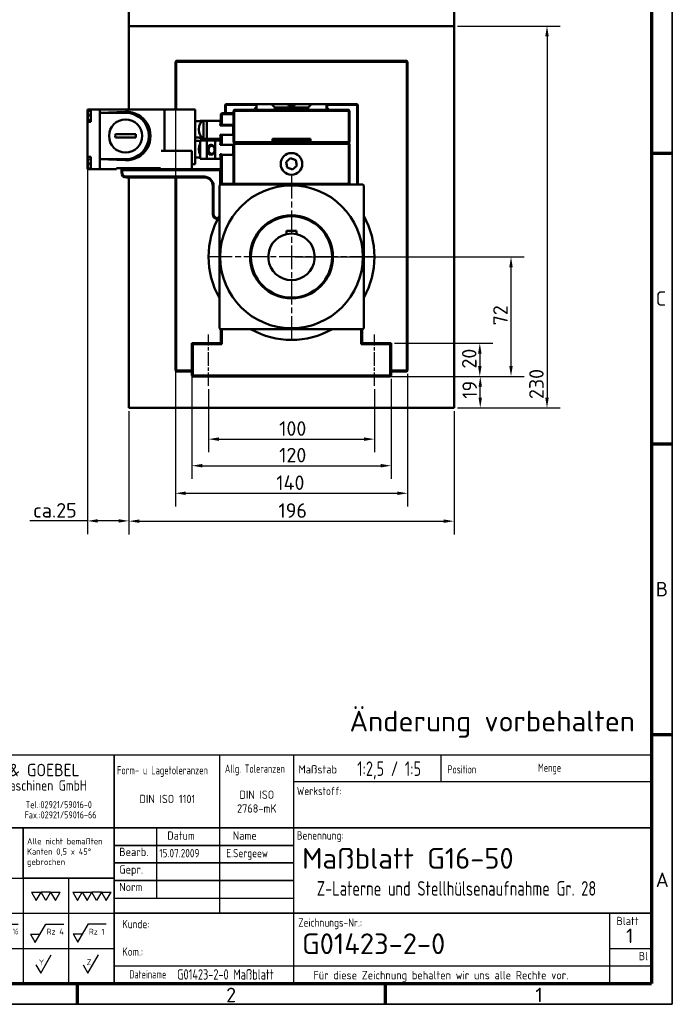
# Model space of a CAD drawing. Header units: millimetres. Extents: x 12 to 1472, y 12 to 1039.
# Tile 10 of 11: x 1079 to 1472, y 12 to 605. Entities that reach past the tile are written whole.
import ezdxf
from ezdxf.enums import TextEntityAlignment as Align

# ---------------------------------------------------------------- set-up
doc = ezdxf.new("R2010")
doc.units = ezdxf.units.MM
doc.header["$LTSCALE"] = 2.5
doc.linetypes.add('CHAIN', pattern=[0.3543, 0.2362, -0.0295, 0.0591, -0.0295])
doc.layers.get('0').update_dxf_attribs({"lineweight": 25})
for name, color, linetype, lineweight in [('AM_BOR', 7, 'Continuous', 50), ('Bemaßung (ISO)', 7, 'Continuous', 25), ('Mittellinie (ISO)', 7, 'Continuous', 25), ('Mittelpunktmarkierung (ISO)', 7, 'Continuous', 25), ('Rahmen (ISO)', 7, 'Continuous', 70), ('Sichtbar (ISO)', 7, 'Continuous', 50), ('Symbol (ISO)', 7, 'Continuous', 25), ('Titel (ISO)', 7, 'Continuous', 50)]:
    doc.layers.add(name, color=color, linetype=linetype, lineweight=lineweight)
doc.styles.add('ACDINTS_30', font='isocp.shx')
doc.styles.add('ACDINTS_31', font='isocp.shx')
doc.styles.add('ACDINTS_32', font='isocp.shx')
doc.styles.add('ACDINTS_33', font='isocp.shx')
doc.styles.add('ACDINTS_34', font='isocp.shx')
doc.styles.add('ACDINTS_35', font='isocp.shx')
doc.styles.add('ACDINTS_40', font='isocp.shx')
doc.styles.add('ACDINTS_41', font='isocp.shx')
doc.styles.add('Notiztext (DIN)', font='isocpeur.ttf')
doc.styles.get("Standard").update_dxf_attribs({"font": 'ISOCP.shx'})
doc.styles.add('TextStyle32', font='isocp.shx')
doc.styles.add('TextStyle51', font='isocp.shx', dxfattribs={"width": 0.8})
doc.styles.add('TextStyle52', font='isocp.shx', dxfattribs={"width": 0.8})
doc.styles.add('TextStyle53', font='isocp.shx')
doc.styles.add('TextStyle54', font='isocp.shx')
doc.styles.add('TextStyle55', font='isocp.shx', dxfattribs={"width": 0.8})
doc.styles.add('TextStyle56', font='isocp.shx', dxfattribs={"width": 0.8})
doc.styles.add('TextStyle59', font='isocp.shx', dxfattribs={"width": 0.8})
doc.styles.add('TextStyle60', font='isocp.shx', dxfattribs={"width": 0.8})
doc.styles.add('TextStyle61', font='isocp.shx', dxfattribs={"width": 0.8})
doc.styles.add('TextStyle62', font='isocp.shx')
doc.styles.add('TextStyle63', font='isocp.shx')
doc.styles.add('TextStyle64', font='isocp.shx', dxfattribs={"width": 0.8})
doc.styles.add('TextStyle65', font='isocp.shx', dxfattribs={"width": 0.8})
doc.dimstyles.new('Standard (DIN)', dxfattribs={"dimscale": 2.5, "dimtxt": 3.5, "dimasz": 2.5, "dimexe": 3.175, "dimexo": 0.8, "dimgap": 0.8, "dimtad": 1, "dimdec": 3, "dimrnd": 1e-08, "dimtxsty": 'Notiztext (DIN)', "dimcen": 0.09, "dimdle": 10, "dimclrd": 256, "dimclre": 256, "dimclrt": 256, "dimazin": 2, "dimtfac": 0.571429, "dimtdec": 3, "dimtmove": 0, "dimatfit": 3, "dimfxl": 1, "dimtolj": 1, "dimlwd": -1, "dimlwe": -1, "dimarcsym": 0})

# ---------------------------------------------------------------- blocks, each defined once
blk = doc.blocks.new('Ränder Hagen+Goebel Rahmen')
at = {"layer": 'Rahmen (ISO)', "linetype": 'Continuous', "lineweight": 35}
for p in [(589, 415), (5, 5)]:
    blk.add_line(p, (589, 5), dxfattribs=at)
at = {"layer": 'Rahmen (ISO)'}
for p, q in [((584, 410), (584, 10)), ((584, 210), (589, 210)), ((584, 140), (589, 140)), ((584, 70), (589, 70)), ((10, 10), (584, 10)), ((445.5, 10), (445.5, 5)), ((519.75, 10), (519.75, 5))]:
    blk.add_line(p, q, dxfattribs=at)
at = {"layer": 'Symbol (ISO)', "char_height": 3.5, "style": 'Notiztext (DIN)'}
for s, insert, attachment_point in [('C', (585, 175), 4), ('B', (585, 105), 4), ('A', (585, 35), 4), ('2', (482.625, 9), 2), ('1', (556.875, 9), 2)]:
    blk.add_mtext(s, dxfattribs=dict(at, insert=insert, attachment_point=attachment_point))
blk = doc.blocks.new('Schriftfelder Hagen+Goebel')
at = {"color": 7}
for p, q in [((294.29, 154.82), (111.41, 154.82)), ((111.41, 154.82), (111.41, 99.83)), ((294.29, 99.83), (294.29, 154.82)), ((111.41, 99.83), (294.29, 99.83))]:
    blk.add_line(p, q, dxfattribs=at)
at = {"color": 7, "linetype": 'Continuous', "lineweight": 25}
for p, q in [((116.2, 151.88), (116.2, 147.01)), ((116.39, 151.98), (116.39, 147.01)), ((117.99, 152.46), (117.99, 139.96)), ((118.25, 152.46), (118.25, 139.96)), ((114.07, 150.62), (114.07, 147.01)), ((114.34, 150.85), (114.34, 147.01)), ((114.6, 151.05), (114.6, 147.01)), ((114.87, 151.24), (114.87, 147.01)), ((115.13, 151.4), (115.13, 147.01)), ((115.4, 151.54), (115.4, 147.01)), ((115.67, 151.67), (115.67, 147.01)), ((115.93, 151.78), (115.93, 147.01)), ((119.85, 150.25), (119.85, 142.17)), ((120.12, 150.12), (120.12, 142.3)), ((120.38, 149.97), (120.38, 142.45)), ((120.65, 149.8), (120.65, 142.62)), ((120.92, 149.6), (120.92, 147.01)), ((121.23, 149.31), (122.36, 150.44)), ((121.45, 149.54), (121.45, 147.01)), ((121.71, 149.8), (121.71, 147.01)), ((121.98, 150.07), (121.98, 147.01)), ((122.25, 150.33), (122.25, 147.01)), ((122.51, 150.25), (122.51, 147.01)), ((122.78, 149.97), (122.78, 147.01)), ((123.04, 149.62), (123.04, 147.01)), ((121.18, 149.36), (121.18, 147.01)), ((123.31, 149.2), (123.31, 147.01)), ((123.58, 148.68), (123.58, 147.01)), ((123.84, 147.97), (123.84, 147.01)), ((114.07, 147.01), (116.39, 147.01)), ((114.07, 145.41), (114.07, 141.8)), ((114.07, 145.41), (116.39, 145.41)), ((114.34, 145.41), (114.34, 141.57)), ((114.6, 145.41), (114.6, 141.37)), ((114.87, 145.41), (114.87, 141.18)), ((115.13, 145.41), (115.13, 141.02)), ((115.4, 145.41), (115.4, 140.88)), ((115.67, 145.41), (115.67, 140.75)), ((115.93, 145.41), (115.93, 140.64)), ((116.2, 145.41), (116.2, 140.54)), ((116.39, 145.41), (116.39, 140.44)), ((120.78, 147.01), (124.06, 147.01)), ((120.78, 147.01), (120.78, 145.41)), ((120.78, 145.41), (122.44, 145.41)), ((120.92, 145.41), (120.92, 142.82)), ((121.18, 145.41), (121.18, 143.06)), ((121.45, 145.41), (121.45, 143.34)), ((121.71, 145.41), (121.71, 143.68)), ((121.98, 145.41), (121.98, 144.11)), ((122.25, 145.41), (122.25, 144.7)), ((111.41, 125.21), (142.75, 125.21)), ((120.75, 125.21), (120.75, 99.83)), ((131.75, 125.21), (131.75, 99.83)), ((142.75, 125.21), (142.75, 99.83)), ((153.75, 125.21), (153.75, 99.83)), ((111.41, 116.75), (164.75, 116.75)), ((111.41, 108.29), (164.75, 108.29))]:
    blk.add_line(p, q, dxfattribs=at)
at = {"color": 7, "linetype": 'Continuous', "lineweight": 35}
blk.add_line((142.75, 125.21), (164.75, 125.21), dxfattribs=at)
for p, q in [((125.1, 121.84), (127.41, 121.84)), ((125.1, 121.84), (126.25, 119.84)), ((126.25, 119.84), (127.41, 121.84)), ((134.94, 121.85), (137.25, 121.85)), ((134.94, 121.85), (136.1, 119.85)), ((136.1, 119.85), (137.25, 121.85)), ((137.25, 121.85), (138.41, 119.85)), ((137.25, 121.85), (139.56, 121.85)), ((138.41, 119.85), (139.56, 121.85)), ((144.79, 121.84), (147.1, 121.84)), ((144.79, 121.84), (145.94, 119.84)), ((145.94, 119.84), (147.1, 121.84)), ((148.25, 119.84), (147.1, 121.84)), ((149.41, 121.84), (147.1, 121.84)), ((149.41, 121.84), (148.25, 119.84)), ((149.41, 121.84), (150.56, 119.84)), ((149.41, 121.84), (151.72, 121.84)), ((150.56, 119.84), (151.72, 121.84)), ((154.73, 121.84), (155.88, 119.84)), ((154.73, 121.84), (157.04, 121.84)), ((155.88, 119.84), (157.04, 121.84)), ((157.04, 121.84), (159.35, 121.84)), ((157.04, 121.84), (158.19, 119.84)), ((158.19, 119.84), (159.35, 121.84)), ((161.66, 121.84), (159.35, 121.84)), ((160.5, 119.84), (159.35, 121.84)), ((161.66, 121.84), (160.5, 119.84)), ((161.66, 121.84), (163.97, 121.84)), ((161.66, 121.84), (162.81, 119.84)), ((162.81, 119.84), (163.97, 121.84)), ((113.6, 109.77), (116.15, 114.17)), ((116.15, 114.17), (120.35, 114.17)), ((123.01, 109.74), (125.55, 114.14)), ((125.55, 114.14), (130.76, 114.14)), ((134.08, 109.74), (136.62, 114.14)), ((136.62, 114.14), (141.57, 114.14)), ((145.69, 109.7), (148.23, 114.1)), ((148.23, 114.1), (152.55, 114.1)), ((155.96, 109.79), (158.5, 114.19)), ((158.5, 114.19), (162.82, 114.19)), ((112.45, 111.77), (113.6, 109.77)), ((121.85, 111.74), (123.01, 109.74)), ((121.85, 111.74), (124.16, 111.74)), ((132.92, 111.74), (134.08, 109.74)), ((132.92, 111.74), (135.23, 111.74)), ((144.53, 111.7), (146.84, 111.7)), ((144.53, 111.7), (145.69, 109.7)), ((154.81, 111.79), (157.12, 111.79)), ((154.81, 111.79), (155.96, 109.79)), ((115.4, 102.33), (117.94, 106.73)), ((124.85, 102.33), (127.39, 106.73)), ((135.92, 102.33), (138.46, 106.73)), ((147.01, 102.33), (149.55, 106.73)), ((158.39, 102.33), (160.93, 106.73)), ((114.25, 104.33), (115.4, 102.33)), ((123.7, 104.33), (124.85, 102.33)), ((134.76, 104.33), (135.92, 102.33)), ((145.85, 104.33), (147.01, 102.33)), ((157.23, 104.33), (158.39, 102.33))]:
    blk.add_line(p, q)
at = {"color": 7, "lineweight": 35}
blk.add_line((164.75, 120.98), (164.75, 99.83), dxfattribs=at)
at = {"color": 7, "linetype": 'Continuous', "lineweight": 25}
for radius in [6.25, 5.99]:
    blk.add_circle((118.12, 146.21), radius, dxfattribs=at)
blk.add_circle((115.4, 103.66), 0.667)
for start, end in [(45, 66.8002), (293.1998, 349.5243)]:
    blk.add_arc((118.12, 146.21), 4.39, start, end, dxfattribs=at)
for centre, start, end in [((114.92, 120.36), 21.9122, 185.4858), ((117.09, 121.23), 201.9122, 5.4858)]:
    blk.add_arc(centre, 1.17, start, end)
at = {"layer": 'AM_BOR', "color": 7, "linetype": 'Continuous', "lineweight": 35}
for p, q in [((164.75, 154.82), (164.75, 120.98)), ((111.41, 137.35), (294.29, 137.35)), ((142.75, 125.21), (142.75, 137.35))]:
    blk.add_line(p, q, dxfattribs=at)
at = {"layer": 'AM_BOR', "color": 7, "linetype": 'Continuous', "lineweight": 25}
for p, q in [((190.15, 154.82), (190.15, 116.75)), ((207.93, 154.82), (207.93, 99.83)), ((243.49, 154.82), (243.49, 148.49)), ((207.93, 148.49), (294.29, 148.49)), ((174.91, 137.35), (174.91, 120.43)), ((164.75, 120.43), (207.93, 120.43)), ((284.13, 116.75), (284.13, 99.83)), ((284.13, 108.29), (294.29, 108.29)), ((164.75, 104.06), (294.29, 104.06))]:
    blk.add_line(p, q, dxfattribs=at)
at = {"layer": 'AM_BOR', "color": 7, "lineweight": 35}
blk.add_line((164.75, 116.75), (294.29, 116.75), dxfattribs=at)
at = {"layer": 'Titel (ISO)', "color": 7, "linetype": 'Continuous', "lineweight": 35}
for p, q in [((164.75, 133.12), (207.93, 133.12)), ((164.75, 128.89), (207.93, 128.89)), ((207.93, 124.66), (164.75, 124.66))]:
    blk.add_line(p, q, dxfattribs=at)
at = {"color": 7}
blk.add_text('HAGEN & GOEBEL', height=3, dxfattribs=at).set_placement((126.55, 149.76))
at = {"color": 7, "width": 0.9}
for s, height, p in [('Werkzeugmaschinen GmbH', 2.5, (125.45, 146.3)), ('Sälzerweg 3', 1.7, (124.88, 142.11)), ('Tel.:02921/59016-0', 1.7, (143.38, 142.07)), ('D-59494 Soest', 1.7, (124.99, 139.35)), ('Fax.:02921/59016-66', 1.7, (143.13, 139.6))]:
    blk.add_text(s, height=height, dxfattribs=at).set_placement(p)
at = {"color": 7, "style": 'ACDINTS_30', "width": 0.8}
blk.add_text('Oberflächenbeschaffenheit', height=2, dxfattribs=at).set_placement((113.16, 132.88))
at = {"color": 7, "style": 'ACDINTS_30'}
for s, p in [('Gepr.', (165.95, 126.31)), ('Norm', (165.95, 122.08))]:
    blk.add_text(s, height=2, dxfattribs=at).set_placement(p)
at = {"color": 7, "char_height": 2, "attachment_point": 1, "line_spacing_factor": 0.332}
for s, insert in [('\\fISOCP|b0|i0;\\W0.90;\\H2.0000;Werkstoff:', (208.77, 147.21)), ('\\fISOCP|b0|i0;\\W0.90;\\H2.0000;Benennung:', (208.76, 136.5)), ('\\fISOCP|b0|i0;\\W0.90;\\H2.0000;Zeichnungs-Nr.:', (209.11, 115.53))]:
    blk.add_mtext(s, dxfattribs=dict(at, insert=insert))
at = {"char_height": 1.4}
for s, insert, attachment_point, style in [('roh', (117.1, 114.56), 7, 'ACDINTS_40'), ('Rz 63', (125.53, 111.62), 7, 'ACDINTS_40'), ('Rz 16', (136.89, 111.67), 7, 'ACDINTS_40'), ('Rz 4', (148.45, 111.63), 7, 'ACDINTS_40'), ('Rz 1', (158.63, 111.62), 7, 'ACDINTS_40'), ('W', (125.69, 104.24), 9, 'ACDINTS_41'), ('X', (136.76, 104.25), 9, 'ACDINTS_41'), ('Y', (147.85, 104.24), 9, 'ACDINTS_41'), ('Z', (159.23, 104.26), 9, 'ACDINTS_41')]:
    blk.add_mtext(s, dxfattribs=dict(at, insert=insert, attachment_point=attachment_point, style=style))
at = {"color": 7, "insert": (166.66, 115.16), "char_height": 2, "width": 31.2179, "attachment_point": 1, "line_spacing_factor": 0.996}
blk.add_mtext('\\fISOCP|b0|i0;\\W0.90;\\H2.0000;Kunde:\\P\\PKom.:', dxfattribs=at)
at = {"layer": 'AM_BOR', "color": 7, "style": 'ACDINTS_30'}
for s, width, p in [('Form- u Lagetoleranzen', 0.75, (165.41, 150.21)), ('Allg. Toleranzen', 0.7, (191.43, 150.6)), ('Position', 0.8, (245.09, 150.43)), ('Menge', 0.8, (266.9, 150.83)), ('Dateiname', 0.8, (168.36, 101.05))]:
    blk.add_text(s, height=2, dxfattribs=dict(at, width=width)).set_placement(p)
for s, p in [('Maßstab', (209.15, 150.43)), ('Bearb.', (165.95, 130.54))]:
    blk.add_text(s, height=2, dxfattribs=at).set_placement(p)
at = {"layer": 'AM_BOR', "color": 7, "style": 'ACDINTS_32', "width": 0.983632}
blk.add_text('Datum', height=2, dxfattribs=at).set_placement((180.84, 134.48), align=Align.CENTER)
at = {"layer": 'AM_BOR', "color": 7, "style": 'ACDINTS_31'}
blk.add_text('Name', height=2, dxfattribs=at).set_placement((199.12, 134.48), align=Align.RIGHT)
at = {"layer": 'AM_BOR', "color": 7, "style": 'ACDINTS_32'}
for s, p in [('Blatt', (288.5, 113.9)), ('Bl', (292.31, 105.44))]:
    blk.add_text(s, height=2, dxfattribs=at).set_placement(p, align=Align.CENTER)
at = {"layer": 'AM_BOR', "color": 7, "char_height": 2, "line_spacing_factor": 0.332}
for s, insert, attachment_point, style in [('DIN ISO 1101', (177.55, 143.3), 8, 'ACDINTS_34'), ('DIN ISO 1302 Reihe 3', (114.36, 130.23), 1, 'ACDINTS_33'), ('Für diese Zeichnung behalten wir uns alle Rechte vor.', (212.76, 102.85), 1, 'ACDINTS_33')]:
    blk.add_mtext(s, dxfattribs=dict(at, insert=insert, attachment_point=attachment_point, style=style))
at = {"layer": 'AM_BOR', "color": 7, "line_spacing_factor": 0.996}
for s, insert, char_height, width, attachment_point, style in [('DIN ISO 2768-mK', (199.12, 141), 2, 15.0375, 8, 'ACDINTS_34'), (' \\PAlle nicht bemaßten Kanten 0,5 x 45° gebrochen', (143.71, 137.35), 1.5, 20.5101, 1, 'ACDINTS_35')]:
    blk.add_mtext(s, dxfattribs=dict(at, insert=insert, char_height=char_height, width=width, attachment_point=attachment_point, style=style))
at = {"layer": 'AM_BOR', "color": 7}
for tag, p, height, style, width in [('Maßstab:', (223.33, 149.84), 3.5, 'TextStyle64', 0.8), ('Positionsnummer', (254.96, 149.95), 3.5, 'TextStyle61', 0.8), ('Menge', (277.56, 149.84), 3.5, 'TextStyle60', 0.8), ('Material', (224.04, 143.99), 3, 'TextStyle52', 0.8), ('Halbzeug_(1.Zeile)', (261.93, 144.06), 3, 'TextStyle56', 0.8), ('Material_(2.Zeile)', (224.02, 139.81), 3, 'TextStyle51', 0.8), ('Halbzeug_(2.Zeile)', (261.93, 139.78), 3, 'TextStyle55', 0.8), ('ERSTELLUNGSDATUM', (175.59, 130.24), 2, 'TextStyle63', 0.9), ('AUTOR', (191.76, 130.24), 2, 'TextStyle62', 0.9), ('KONTROLLIERT_VON', (192.23, 126.32), 2, 'TextStyle54', 0.9), ('KONTROLLDATUM', (175.75, 126.01), 2, 'TextStyle53', 0.9), ('Beschreibung_2', (213.59, 121), 3.5, 'TextStyle59', 0.8), ('DATEINAME', (179.92, 100.78), 2.5, 'TextStyle65', 0.8)]:
    blk.add_attdef(tag, p, '', height=height, dxfattribs=dict(at, style=style, width=width))
at = {"layer": 'AM_BOR', "color": 7, "style": 'TextStyle32'}
blk.add_attdef('Plot-Datum', text='', height=3, dxfattribs=at).set_placement((288.92, 100.24), align=Align.CENTER)
at = {"layer": 'Titel (ISO)', "style": 'Notiztext (DIN)'}
blk.add_attdef('TITEL', text='', height=5, dxfattribs=at).set_placement((210.05, 129.99), align=Align.MIDDLE_LEFT)
at = {"layer": 'Titel (ISO)', "color": 7, "style": 'Notiztext (DIN)'}
blk.add_attdef('BAUTEILNUMMER', text='', height=5, dxfattribs=at).set_placement((210.03, 109.41), align=Align.MIDDLE_LEFT)
at = {"layer": 'Titel (ISO)', "style": 'Notiztext (DIN)'}
blk.add_attdef('Blattnummer', text='', height=3.5, dxfattribs=at).set_placement((290.13, 111.34), align=Align.MIDDLE_CENTER)
blk = doc.blocks.new('*D6')
at = {"layer": 'Bemaßung (ISO)'}
for p, q in [((1119.97, 520.8), (1119.97, 295.65)), ((1144.97, 369.6), (1144.97, 295.65)), ((1119.97, 303.59), (1085.22, 303.59)), ((1138.72, 303.59), (1126.22, 303.59))]:
    blk.add_line(p, q, dxfattribs=at)
for points in [[(1126.22, 304.63), (1126.22, 302.55), (1119.97, 303.59)], [(1138.72, 304.63), (1138.72, 302.55), (1144.97, 303.59)]]:
    blk.add_solid(points, dxfattribs=at)
at = {"layer": 'Defpoints', "color": 0}
for p in [(1119.97, 522.8), (1144.97, 371.6), (1119.97, 303.59)]:
    blk.add_point(p, dxfattribs=at)
at = {"layer": 'Bemaßung (ISO)', "insert": (1087.22, 314.34), "char_height": 8.75, "attachment_point": 1, "style": 'Notiztext (DIN)'}
blk.add_mtext('\\A1;ca.25', dxfattribs=at)
blk = doc.blocks.new('*D7')
at = {"layer": 'Bemaßung (ISO)'}
for p, q in [((1192.97, 382.85), (1192.97, 344.92)), ((1292.97, 382.85), (1292.97, 344.92)), ((1199.22, 352.85), (1286.72, 352.85))]:
    blk.add_line(p, q, dxfattribs=at)
for points in [[(1199.22, 353.9), (1199.22, 351.81), (1192.97, 352.85)], [(1286.72, 353.9), (1286.72, 351.81), (1292.97, 352.85)]]:
    blk.add_solid(points, dxfattribs=at)
at = {"layer": 'Defpoints', "color": 0}
for p in [(1192.97, 384.85), (1292.97, 384.85), (1292.97, 352.85)]:
    blk.add_point(p, dxfattribs=at)
at = {"layer": 'Bemaßung (ISO)', "insert": (1235.53, 363.6), "char_height": 8.75, "attachment_point": 1, "style": 'Notiztext (DIN)'}
blk.add_mtext('\\A1;100', dxfattribs=at)
blk = doc.blocks.new('*D8')
at = {"layer": 'Bemaßung (ISO)'}
for p, q in [((1182.97, 408.6), (1182.97, 328.91)), ((1302.97, 389.1), (1302.97, 328.91)), ((1189.22, 336.85), (1296.72, 336.85))]:
    blk.add_line(p, q, dxfattribs=at)
for points in [[(1189.22, 337.89), (1189.22, 335.8), (1182.97, 336.85)], [(1296.72, 337.89), (1296.72, 335.8), (1302.97, 336.85)]]:
    blk.add_solid(points, dxfattribs=at)
at = {"layer": 'Defpoints', "color": 0}
for p in [(1182.97, 410.6), (1302.97, 391.1), (1302.97, 336.85)]:
    blk.add_point(p, dxfattribs=at)
at = {"layer": 'Bemaßung (ISO)', "insert": (1235.53, 347.6), "char_height": 8.75, "attachment_point": 1, "style": 'Notiztext (DIN)'}
blk.add_mtext('\\A1;120', dxfattribs=at)
blk = doc.blocks.new('*D9')
at = {"layer": 'Bemaßung (ISO)'}
for p, q in [((1172.97, 578.1), (1172.97, 312.29)), ((1312.97, 392.1), (1312.97, 312.29)), ((1179.22, 320.23), (1306.72, 320.23))]:
    blk.add_line(p, q, dxfattribs=at)
for points in [[(1179.22, 321.27), (1179.22, 319.18), (1172.97, 320.23)], [(1306.72, 321.27), (1306.72, 319.18), (1312.97, 320.23)]]:
    blk.add_solid(points, dxfattribs=at)
at = {"layer": 'Defpoints', "color": 0}
for p in [(1172.97, 580.1), (1312.97, 394.1), (1312.97, 320.23)]:
    blk.add_point(p, dxfattribs=at)
at = {"layer": 'Bemaßung (ISO)', "insert": (1233.8, 330.98), "char_height": 8.75, "attachment_point": 1, "style": 'Notiztext (DIN)'}
blk.add_mtext('\\A1;140', dxfattribs=at)
blk = doc.blocks.new('*D10')
at = {"layer": 'Bemaßung (ISO)'}
for p, q in [((1144.97, 369.6), (1144.97, 295.51)), ((1340.97, 369.6), (1340.97, 295.51)), ((1151.22, 303.45), (1334.72, 303.45))]:
    blk.add_line(p, q, dxfattribs=at)
for points in [[(1151.22, 304.49), (1151.22, 302.41), (1144.97, 303.45)], [(1334.72, 304.49), (1334.72, 302.41), (1340.97, 303.45)]]:
    blk.add_solid(points, dxfattribs=at)
at = {"layer": 'Defpoints', "color": 0}
for p in [(1144.97, 371.6), (1340.97, 371.6), (1340.97, 303.45)]:
    blk.add_point(p, dxfattribs=at)
at = {"layer": 'Bemaßung (ISO)', "insert": (1235.11, 314.2), "char_height": 8.75, "attachment_point": 1, "style": 'Notiztext (DIN)'}
blk.add_mtext('\\A1;196', dxfattribs=at)
blk = doc.blocks.new('*D11')
at = {"layer": 'Bemaßung (ISO)'}
for p, q in [((1304.97, 410.6), (1364.4, 410.6)), ((1356.47, 404.35), (1356.47, 396.85)), ((1304.47, 390.6), (1364.4, 390.6))]:
    blk.add_line(p, q, dxfattribs=at)
for points in [[(1355.42, 404.35), (1357.51, 404.35), (1356.47, 410.6)], [(1355.42, 396.85), (1357.51, 396.85), (1356.47, 390.6)]]:
    blk.add_solid(points, dxfattribs=at)
at = {"layer": 'Defpoints', "color": 0}
for p in [(1302.97, 410.6), (1302.47, 390.6), (1356.47, 390.6)]:
    blk.add_point(p, dxfattribs=at)
at = {"layer": 'Bemaßung (ISO)', "insert": (1345.72, 395.35), "char_height": 8.75, "attachment_point": 1, "rotation": 90, "style": 'Notiztext (DIN)'}
blk.add_mtext('\\A1;20', dxfattribs=at)
blk = doc.blocks.new('*D12')
at = {"layer": 'Bemaßung (ISO)'}
for p, q in [((1244.97, 462.6), (1383.21, 462.6)), ((1375.27, 396.85), (1375.27, 456.35)), ((1185.47, 390.6), (1383.21, 390.6))]:
    blk.add_line(p, q, dxfattribs=at)
for points in [[(1374.23, 456.35), (1376.31, 456.35), (1375.27, 462.6)], [(1374.23, 396.85), (1376.31, 396.85), (1375.27, 390.6)]]:
    blk.add_solid(points, dxfattribs=at)
at = {"layer": 'Defpoints', "color": 0}
for p in [(1242.97, 462.6), (1375.27, 462.6), (1183.47, 390.6)]:
    blk.add_point(p, dxfattribs=at)
at = {"layer": 'Bemaßung (ISO)', "insert": (1364.52, 421.35), "char_height": 8.75, "attachment_point": 1, "rotation": 90, "style": 'Notiztext (DIN)'}
blk.add_mtext('\\A1;72', dxfattribs=at)
blk = doc.blocks.new('*D13')
at = {"layer": 'Bemaßung (ISO)'}
for p, q in [((1304.47, 390.6), (1364.67, 390.6)), ((1356.73, 377.85), (1356.73, 384.35)), ((1342.97, 371.6), (1364.67, 371.6))]:
    blk.add_line(p, q, dxfattribs=at)
for points in [[(1355.69, 384.35), (1357.77, 384.35), (1356.73, 390.6)], [(1355.69, 377.85), (1357.77, 377.85), (1356.73, 371.6)]]:
    blk.add_solid(points, dxfattribs=at)
at = {"layer": 'Defpoints', "color": 0}
for p in [(1302.47, 390.6), (1356.73, 390.6), (1340.97, 371.6)]:
    blk.add_point(p, dxfattribs=at)
at = {"layer": 'Bemaßung (ISO)', "insert": (1345.98, 377.18), "char_height": 8.75, "attachment_point": 1, "rotation": 90, "style": 'Notiztext (DIN)'}
blk.add_mtext('\\A1;19', dxfattribs=at)
blk = doc.blocks.new('*D14')
at = {"layer": 'Bemaßung (ISO)'}
for p, q in [((1342.97, 601.6), (1404.9, 601.6)), ((1396.97, 595.35), (1396.97, 377.85)), ((1342.97, 371.6), (1404.9, 371.6))]:
    blk.add_line(p, q, dxfattribs=at)
for points in [[(1395.92, 595.35), (1398.01, 595.35), (1396.97, 601.6)], [(1395.92, 377.85), (1398.01, 377.85), (1396.97, 371.6)]]:
    blk.add_solid(points, dxfattribs=at)
at = {"layer": 'Defpoints', "color": 0}
for p in [(1340.97, 601.6), (1340.97, 371.6), (1396.97, 371.6)]:
    blk.add_point(p, dxfattribs=at)
at = {"layer": 'Bemaßung (ISO)', "insert": (1386.22, 376.98), "char_height": 8.75, "attachment_point": 1, "rotation": 90, "style": 'Notiztext (DIN)'}
blk.add_mtext('\\A1;230', dxfattribs=at)

msp = doc.modelspace()

# ---------------------------------------------------------------- linework, layer by layer
at = {"layer": 'Mittellinie (ISO)', "linetype": 'CHAIN', "ltscale": 13.778872}
for p, q in [((1192.9665, 384.8541), (1192.9665, 415.8541)), ((1292.9665, 384.8541), (1292.9665, 415.8541))]:
    msp.add_line(p, q, dxfattribs=at)
at = {"layer": 'Mittelpunktmarkierung (ISO)', "linetype": 'CHAIN', "ltscale": 23.990969}
for p, q in [((1242.9665, 511.8541), (1242.9665, 413.3541)), ((1292.2165, 462.6041), (1193.7165, 462.6041))]:
    msp.add_line(p, q, dxfattribs=at)
at = {"layer": 'Sichtbar (ISO)'}
for p, q in [((1144.9665, 801.6041), (1144.9665, 601.6041)), ((1340.9665, 801.6041), (1340.9665, 601.6041)), ((1340.9665, 601.6041), (1144.9665, 601.6041)), ((1144.9665, 551.4041), (1144.9665, 601.6041)), ((1340.9665, 601.6041), (1340.9665, 371.6041)), ((1173.4665, 580.6041), (1172.9665, 580.1041)), ((1172.9665, 580.1041), (1173.4665, 580.1041)), ((1172.9665, 580.1041), (1172.9665, 551.4041)), ((1173.4665, 580.6041), (1173.4665, 580.1041)), ((1312.4665, 580.6041), (1173.4665, 580.6041)), ((1173.4665, 580.1041), (1312.4665, 580.1041)), ((1173.4665, 551.4041), (1173.4665, 580.1041)), ((1312.9665, 580.1041), (1312.4665, 580.6041)), ((1312.4665, 580.1041), (1312.4665, 580.6041)), ((1312.4665, 580.1041), (1312.9665, 580.1041)), ((1312.4665, 580.1041), (1312.4665, 394.1041)), ((1312.9665, 394.1041), (1312.9665, 580.1041)), ((1203.4665, 554.6041), (1202.9665, 554.1041)), ((1202.9665, 554.1041), (1203.4665, 554.1041)), ((1202.9665, 554.1041), (1202.9665, 549.1041)), ((1203.4665, 554.6041), (1203.4665, 554.1041)), ((1221.9665, 554.6041), (1203.4665, 554.6041)), ((1203.4665, 554.1041), (1221.9665, 554.1041)), ((1203.4665, 549.1041), (1203.4665, 554.1041)), ((1230.9665, 554.6041), (1221.9665, 554.6041)), ((1221.9665, 551.1041), (1221.9665, 554.6041)), ((1230.9665, 554.6041), (1240.9665, 554.6041)), ((1232.9665, 552.6041), (1230.9665, 554.6041)), ((1252.9665, 552.6041), (1232.9665, 552.6041)), ((1232.9665, 551.1041), (1232.9665, 552.6041)), ((1240.9665, 554.6041), (1244.9665, 554.6041)), ((1241.5438, 553.6041), (1240.9665, 554.6041)), ((1244.3891, 553.6041), (1241.5438, 553.6041)), ((1244.9665, 554.6041), (1244.3891, 553.6041)), ((1244.9665, 554.6041), (1254.9665, 554.6041)), ((1254.9665, 554.6041), (1252.9665, 552.6041)), ((1252.9665, 551.1041), (1252.9665, 552.6041)), ((1263.9665, 554.6041), (1254.9665, 554.6041)), ((1282.4665, 554.6041), (1263.9665, 554.6041)), ((1263.9665, 551.1041), (1263.9665, 554.6041)), ((1263.9665, 554.1041), (1282.4665, 554.1041)), ((1264.4665, 553.4541), (1263.9665, 553.9541)), ((1264.4665, 553.4541), (1264.4665, 551.1041)), ((1264.4665, 551.6041), (1265.4665, 551.6041)), ((1265.4665, 551.6041), (1265.4665, 551.1041)), ((1282.4665, 554.6041), (1282.9665, 554.1041)), ((1282.4665, 554.6041), (1282.4665, 554.1041)), ((1282.4665, 554.1041), (1282.9665, 554.1041)), ((1282.4665, 554.1041), (1282.4665, 506.1041)), ((1282.9665, 506.1041), (1282.9665, 554.1041)), ((1119.9665, 551.3041), (1119.9665, 548.0041)), ((1121.9665, 551.3041), (1119.9665, 551.3041)), ((1119.9665, 548.0041), (1119.9665, 544.0041)), ((1120.1665, 549.9885), (1120.1665, 548.4041)), ((1120.1665, 548.4041), (1120.6229, 548.4041)), ((1120.6229, 547.6041), (1120.1665, 547.6041)), ((1120.1665, 547.6041), (1120.1665, 545.6198)), ((1120.6229, 550.4866), (1121.9665, 550.6041)), ((1120.6229, 548.4041), (1120.9765, 548.4041)), ((1120.9765, 547.6041), (1120.6229, 547.6041)), ((1120.9765, 547.6041), (1120.9765, 548.4041)), ((1121.9665, 551.3041), (1121.9665, 544.0041)), ((1127.4665, 551.3041), (1121.9665, 551.3041)), ((1127.4665, 551.3041), (1127.4665, 551.4041)), ((1164.4363, 551.4041), (1127.4665, 551.4041)), ((1127.4665, 551.3041), (1127.4665, 515.5041)), ((1127.4665, 549.4041), (1142.9665, 549.9454)), ((1142.9665, 549.4041), (1127.4665, 549.4041)), ((1164.4363, 551.4041), (1166.3665, 551.4041)), ((1167.0363, 551.4041), (1166.3665, 551.4041)), ((1166.3665, 526.4041), (1166.3665, 551.4041)), ((1171.8926, 551.4041), (1167.0363, 551.4041)), ((1174.1097, 551.4041), (1171.8926, 551.4041)), ((1181.4618, 551.4041), (1174.1097, 551.4041)), ((1183.5749, 551.4041), (1181.4618, 551.4041)), ((1183.9665, 551.4041), (1183.5749, 551.4041)), ((1183.9665, 551.4041), (1184.9665, 551.4041)), ((1184.9665, 518.4041), (1184.9665, 551.4041)), ((1200.9665, 549.1041), (1200.4665, 548.6041)), ((1200.4665, 548.6041), (1200.9665, 548.6041)), ((1200.4665, 548.6041), (1200.4665, 542.1041)), ((1200.9665, 549.1041), (1200.9665, 548.6041)), ((1207.9665, 549.1041), (1200.9665, 549.1041)), ((1200.9665, 548.6041), (1207.9665, 548.6041)), ((1200.9665, 542.1041), (1200.9665, 548.6041)), ((1207.9665, 550.6041), (1208.4665, 551.1041)), ((1207.9665, 550.6041), (1208.4665, 550.6041)), ((1207.9665, 550.6041), (1207.9665, 531.6041)), ((1208.4665, 550.6041), (1208.4665, 551.1041)), ((1277.4665, 551.1041), (1208.4665, 551.1041)), ((1208.4665, 550.6041), (1277.4665, 550.6041)), ((1208.4665, 531.6041), (1208.4665, 550.6041)), ((1277.4665, 551.1041), (1277.9665, 550.6041)), ((1277.4665, 551.1041), (1277.4665, 550.6041)), ((1277.4665, 550.6041), (1277.9665, 550.6041)), ((1277.4665, 550.6041), (1277.4665, 531.6041)), ((1277.9665, 531.6041), (1277.9665, 550.6041)), ((1121.9665, 544.0041), (1119.9665, 544.0041)), ((1119.9665, 544.0041), (1119.9665, 522.8041)), ((1120.6229, 545.1217), (1121.9665, 545.0041)), ((1184.9665, 544.3941), (1189.8891, 544.3941)), ((1191.8665, 544.6041), (1187.8665, 544.6041)), ((1187.8665, 544.3941), (1187.8665, 544.6041)), ((1189.8891, 534.4141), (1189.8891, 544.3941)), ((1200.3665, 544.6041), (1191.8665, 544.6041)), ((1191.8665, 533.6041), (1191.8665, 544.6041)), ((1199.8949, 541.8041), (1200.3665, 544.6031)), ((1207.8665, 541.8041), (1199.8949, 541.8041)), ((1200.3665, 544.6031), (1200.3665, 544.6041)), ((1200.4665, 542.1041), (1200.9665, 542.1041)), ((1200.7225, 541.8041), (1200.7225, 542.1041)), ((1207.9665, 542.1041), (1200.9665, 542.1041)), ((1207.8665, 542.1041), (1207.8665, 541.8041)), ((1207.8665, 536.1041), (1207.8665, 541.8041)), ((1136.8158, 536.4041), (1149.1171, 536.4041)), ((1149.1171, 534.4041), (1136.8158, 534.4041)), ((1184.9665, 534.4141), (1189.8891, 534.4141)), ((1187.8665, 533.6041), (1187.8665, 534.4141)), ((1200.3665, 533.6051), (1199.9455, 536.1041)), ((1199.9455, 536.1041), (1200.4665, 536.1041)), ((1200.4665, 536.1041), (1200.4665, 530.1041)), ((1200.9665, 536.1041), (1200.4665, 536.1041)), ((1200.9665, 530.1041), (1200.9665, 536.1041)), ((1200.9665, 536.1041), (1207.9665, 536.1041)), ((1184.9665, 532.3941), (1187.8665, 532.3941)), ((1191.8665, 533.6041), (1187.8665, 533.6041)), ((1187.8665, 532.6041), (1187.8665, 521.6041)), ((1187.8665, 532.6041), (1191.8665, 532.6041)), ((1200.3665, 533.6041), (1191.8665, 533.6041)), ((1191.8665, 532.6041), (1191.8665, 521.6041)), ((1191.8665, 532.6041), (1196.9528, 532.6041)), ((1194.4165, 530.1041), (1194.4184, 530.1041)), ((1196.9528, 532.6041), (1196.9528, 521.6041)), ((1196.9528, 532.6041), (1200.3665, 532.6041)), ((1199.9455, 530.1041), (1200.3665, 532.6031)), ((1200.4665, 530.1041), (1199.9455, 530.1041)), ((1200.3665, 533.6041), (1200.3665, 533.6051)), ((1200.3665, 532.6031), (1200.3665, 532.6041)), ((1200.4665, 530.1041), (1200.9665, 530.1041)), ((1207.9665, 530.1041), (1200.9665, 530.1041)), ((1207.8665, 530.1041), (1207.8665, 524.1041)), ((1207.9665, 531.6041), (1208.4665, 531.6041)), ((1208.4665, 531.1041), (1207.9665, 531.6041)), ((1208.4665, 531.1041), (1207.9665, 530.6041)), ((1208.4665, 530.6041), (1207.9665, 530.6041)), ((1207.9665, 530.6041), (1207.9665, 506.6041)), ((1208.4665, 531.1041), (1208.4665, 531.6041)), ((1231.4665, 531.6041), (1208.4665, 531.6041)), ((1208.4665, 530.6041), (1208.4665, 531.1041)), ((1277.4665, 531.1041), (1208.4665, 531.1041)), ((1208.4665, 506.6041), (1208.4665, 530.6041)), ((1208.4665, 530.6041), (1277.4665, 530.6041)), ((1231.4665, 533.6041), (1231.4665, 531.6041)), ((1231.4665, 533.6041), (1231.9665, 533.1041)), ((1254.4665, 533.6041), (1231.4665, 533.6041)), ((1231.4665, 531.1041), (1231.4665, 531.6041)), ((1231.9665, 531.6041), (1231.4665, 531.1041)), ((1231.9665, 531.6041), (1231.4665, 531.6041)), ((1231.9665, 531.6041), (1231.9665, 533.1041)), ((1231.9665, 533.1041), (1253.9665, 533.1041)), ((1233.4665, 532.6041), (1231.9665, 532.6041)), ((1231.9665, 532.1041), (1232.9665, 532.1041)), ((1232.9665, 532.1041), (1233.4665, 532.6041)), ((1233.4665, 532.1041), (1232.9665, 532.1041)), ((1232.9665, 532.1041), (1232.9665, 531.1041)), ((1233.4665, 532.1041), (1233.4665, 532.6041)), ((1252.4665, 532.6041), (1233.4665, 532.6041)), ((1233.4665, 531.1041), (1233.4665, 532.1041)), ((1233.4665, 532.1041), (1252.4665, 532.1041)), ((1240.9665, 532.6041), (1241.2551, 533.1041)), ((1244.6778, 533.1041), (1244.9665, 532.6041)), ((1252.4665, 532.1041), (1252.4665, 532.6041)), ((1252.9665, 532.1041), (1252.4665, 532.6041)), ((1253.9665, 532.6041), (1252.4665, 532.6041)), ((1252.9665, 532.1041), (1252.4665, 532.1041)), ((1252.4665, 532.1041), (1252.4665, 531.1041)), ((1252.9665, 531.1041), (1252.9665, 532.1041)), ((1252.9665, 532.1041), (1253.9665, 532.1041)), ((1254.4665, 533.6041), (1253.9665, 533.1041)), ((1253.9665, 533.1041), (1253.9665, 531.6041)), ((1254.4665, 531.6041), (1253.9665, 531.6041)), ((1254.4665, 531.1041), (1253.9665, 531.6041)), ((1254.4665, 531.6041), (1254.4665, 533.6041)), ((1254.4665, 531.6041), (1254.4665, 531.1041)), ((1277.4665, 531.6041), (1254.4665, 531.6041)), ((1277.4665, 531.6041), (1277.4665, 531.1041)), ((1277.9665, 531.6041), (1277.4665, 531.1041)), ((1277.4665, 531.6041), (1277.9665, 531.6041)), ((1277.4665, 531.1041), (1277.4665, 530.6041)), ((1277.9665, 530.6041), (1277.4665, 531.1041)), ((1277.9665, 530.6041), (1277.4665, 530.6041)), ((1277.4665, 530.6041), (1277.4665, 506.6041)), ((1277.9665, 506.6041), (1277.9665, 530.6041)), ((1121.9665, 522.8041), (1119.9665, 522.8041)), ((1119.9665, 522.8041), (1119.9665, 518.8041)), ((1121.9665, 522.8041), (1121.9665, 515.5041)), ((1181.0363, 526.4041), (1164.4363, 526.4041)), ((1181.0363, 526.4041), (1182.9665, 526.4041)), ((1182.9665, 515.4041), (1182.9665, 526.4041)), ((1184.9665, 522.4141), (1187.8665, 522.4141)), ((1194.4165, 524.1041), (1194.4184, 524.1041)), ((1200.3665, 521.6051), (1199.8949, 524.4041)), ((1199.8949, 524.4041), (1200.7225, 524.4041)), ((1200.9665, 524.1041), (1200.4665, 524.1041)), ((1200.4665, 524.1041), (1200.4665, 506.6041)), ((1200.7225, 524.4041), (1200.7225, 524.1041)), ((1200.9665, 506.6041), (1200.9665, 524.1041)), ((1200.9665, 524.1041), (1207.9665, 524.1041)), ((1239.7291, 519.8367), (1242.4152, 522.0241)), ((1242.4152, 522.0241), (1245.6526, 520.7915)), ((1119.9665, 518.8041), (1119.9665, 515.5041)), ((1120.1665, 520.7885), (1120.1665, 519.0041)), ((1120.1665, 519.0041), (1120.6229, 519.0041)), ((1120.6229, 518.2041), (1120.1665, 518.2041)), ((1120.1665, 518.2041), (1120.1665, 516.4198)), ((1120.6229, 521.2866), (1121.9665, 521.4041)), ((1120.6229, 519.0041), (1120.9765, 519.0041)), ((1120.9765, 518.2041), (1120.6229, 518.2041)), ((1120.6229, 515.9217), (1121.9665, 515.8041)), ((1120.9765, 518.2041), (1120.9765, 519.0041)), ((1142.9665, 520.8628), (1127.4665, 521.4041)), ((1142.9665, 521.4041), (1127.4665, 521.4041)), ((1137.4665, 516.1041), (1163.9665, 516.1041)), ((1137.4665, 515.4041), (1137.4665, 516.1041)), ((1144.9665, 515.4041), (1144.9665, 516.1041)), ((1163.9665, 516.1041), (1163.9665, 515.4041)), ((1182.9665, 518.4041), (1183.5749, 518.4041)), ((1183.5749, 518.4041), (1183.9665, 518.4041)), ((1184.9665, 518.4041), (1183.9665, 518.4041)), ((1187.8665, 521.6041), (1191.8665, 521.6041)), ((1191.8665, 521.6041), (1196.9528, 521.6041)), ((1196.9528, 521.6041), (1200.3665, 521.6041)), ((1200.3665, 521.6041), (1200.3665, 521.6051)), ((1240.2803, 516.4167), (1239.7291, 519.8367)), ((1243.5177, 515.1841), (1240.2803, 516.4167)), ((1246.2039, 517.3715), (1243.5177, 515.1841)), ((1245.6526, 520.7915), (1246.2039, 517.3715)), ((1121.9665, 515.5041), (1119.9665, 515.5041)), ((1127.4665, 515.5041), (1121.9665, 515.5041)), ((1127.4665, 515.4041), (1127.4665, 515.5041)), ((1127.4665, 515.4041), (1137.4665, 515.4041)), ((1200.4665, 515.4041), (1140.4665, 515.4041)), ((1140.4665, 515.4041), (1140.9665, 514.9041)), ((1140.4665, 515.4041), (1140.4665, 513.4041)), ((1140.9665, 514.9041), (1199.9665, 514.9041)), ((1140.9665, 513.4041), (1140.9665, 514.9041)), ((1190.4665, 510.9041), (1143.4665, 510.9041)), ((1143.4665, 510.4041), (1190.4665, 510.4041)), ((1144.9665, 371.6041), (1144.9665, 510.4041)), ((1172.9665, 510.4041), (1172.9665, 394.1041)), ((1173.4665, 394.1041), (1173.4665, 510.4041)), ((1199.9665, 514.9041), (1200.4665, 515.4041)), ((1199.9665, 514.9041), (1199.9665, 506.1041)), ((1195.4665, 505.4041), (1195.4665, 488.4041)), ((1195.9665, 488.4041), (1195.9665, 505.4041)), ((1199.4665, 505.6041), (1199.9665, 506.1041)), ((1199.4665, 474.1258), (1199.4665, 505.6041)), ((1199.9665, 506.1041), (1231.4447, 506.1041)), ((1200.4665, 506.1041), (1200.4665, 506.6041)), ((1200.9665, 506.6041), (1200.4665, 506.6041)), ((1200.9665, 506.1041), (1200.4665, 506.6041)), ((1207.9665, 506.6041), (1200.9665, 506.6041)), ((1200.9665, 506.1041), (1200.9665, 506.6041)), ((1207.9665, 506.6041), (1208.4665, 506.1041)), ((1208.4665, 506.6041), (1207.9665, 506.6041)), ((1208.4665, 506.6041), (1208.4665, 506.1041)), ((1277.4665, 506.6041), (1208.4665, 506.6041)), ((1254.4882, 506.1041), (1231.4447, 506.1041)), ((1254.4882, 506.1041), (1285.9665, 506.1041)), ((1277.9665, 506.6041), (1277.4665, 506.6041)), ((1277.4665, 506.1041), (1277.4665, 506.6041)), ((1277.4665, 506.1041), (1277.9665, 506.6041)), ((1285.9665, 506.1041), (1286.4665, 505.6041)), ((1286.4665, 505.6041), (1286.4665, 474.1258)), ((1198.7272, 485.9041), (1198.4665, 485.9041)), ((1198.4665, 485.4041), (1198.4675, 485.4041)), ((1239.9665, 478.3041), (1245.9665, 478.3041)), ((1239.9665, 476.2789), (1239.9665, 478.3041)), ((1245.9665, 478.3041), (1245.9665, 476.2789)), ((1199.4665, 474.1258), (1199.4665, 451.0824)), ((1286.4665, 451.0824), (1286.4665, 474.1258)), ((1199.4665, 419.6041), (1199.4665, 451.0824)), ((1286.4665, 451.0824), (1286.4665, 419.6041)), ((1199.9665, 419.1041), (1199.4665, 419.6041)), ((1231.4447, 419.1041), (1199.9665, 419.1041)), ((1200.4665, 419.1041), (1200.4665, 410.6041)), ((1200.9665, 410.1041), (1200.9665, 419.1041)), ((1231.4447, 419.1041), (1254.4882, 419.1041)), ((1285.9665, 419.1041), (1254.4882, 419.1041)), ((1284.9665, 419.1041), (1284.9665, 410.1041)), ((1285.4665, 410.6041), (1285.4665, 419.1041)), ((1286.4665, 419.6041), (1285.9665, 419.1041)), ((1183.4665, 410.1041), (1182.9665, 410.6041)), ((1182.9665, 410.6041), (1182.9665, 391.1041)), ((1200.4665, 410.6041), (1182.9665, 410.6041)), ((1183.4665, 391.1041), (1183.4665, 410.1041)), ((1183.4665, 410.1041), (1200.9665, 410.1041)), ((1200.9665, 410.1041), (1200.4665, 410.6041)), ((1284.9665, 410.1041), (1285.4665, 410.6041)), ((1284.9665, 410.1041), (1302.4665, 410.1041)), ((1302.9665, 410.6041), (1285.4665, 410.6041)), ((1302.4665, 410.1041), (1302.9665, 410.6041)), ((1302.4665, 410.1041), (1302.4665, 391.1041)), ((1302.9665, 391.1041), (1302.9665, 410.6041)), ((1172.9665, 394.1041), (1173.4665, 394.1041)), ((1172.9665, 394.1041), (1173.4665, 393.6041)), ((1173.4665, 393.6041), (1173.4665, 394.1041)), ((1182.9665, 394.1041), (1173.4665, 394.1041)), ((1173.4665, 393.6041), (1182.9665, 393.6041)), ((1312.4665, 394.1041), (1302.9665, 394.1041)), ((1302.9665, 393.6041), (1312.4665, 393.6041)), ((1312.4665, 393.6041), (1312.9665, 394.1041)), ((1312.4665, 394.1041), (1312.9665, 394.1041)), ((1312.4665, 394.1041), (1312.4665, 393.6041)), ((1182.9665, 391.1041), (1183.2165, 390.8541)), ((1183.2165, 390.8541), (1183.4665, 391.1041)), ((1183.4665, 390.6041), (1183.2165, 390.8541)), ((1302.4665, 391.1041), (1183.4665, 391.1041)), ((1183.4665, 390.6041), (1302.4665, 390.6041)), ((1302.4665, 391.1041), (1302.7165, 390.8541)), ((1302.7165, 390.8541), (1302.4665, 390.6041)), ((1302.7165, 390.8541), (1302.9665, 391.1041)), ((1340.9665, 371.6041), (1144.9665, 371.6041))]:
    msp.add_line(p, q, dxfattribs=at)
at = {"layer": 'Sichtbar (ISO)', "flags": 128}
for points in [[(1189.8221, 544.3878), (1189.8275, 544.3883), (1189.8327, 544.3888), (1189.8377, 544.3892), (1189.8425, 544.3897), (1189.847, 544.3901), (1189.8514, 544.3905), (1189.8555, 544.3909), (1189.8593, 544.3912), (1189.8629, 544.3916), (1189.8663, 544.3919), (1189.8695, 544.3922), (1189.8724, 544.3925), (1189.8751, 544.3927), (1189.8775, 544.393), (1189.8797, 544.3932), (1189.8817, 544.3934), (1189.8834, 544.3935), (1189.8849, 544.3937), (1189.8862, 544.3938), (1189.8873, 544.3939), (1189.8881, 544.394), (1189.8887, 544.3941), (1189.889, 544.3941), (1189.8891, 544.3941)], [(1189.8891, 534.4141), (1189.889, 534.4141), (1189.8887, 534.4142), (1189.8881, 534.4142), (1189.8873, 534.4143), (1189.8862, 534.4144), (1189.8849, 534.4145), (1189.8834, 534.4147), (1189.8817, 534.4149), (1189.8797, 534.4151), (1189.8775, 534.4153), (1189.8751, 534.4155), (1189.8724, 534.4158), (1189.8695, 534.416), (1189.8663, 534.4163), (1189.8629, 534.4167), (1189.8593, 534.417), (1189.8555, 534.4174), (1189.8514, 534.4178), (1189.847, 534.4182), (1189.8425, 534.4186), (1189.8377, 534.419), (1189.8327, 534.4194), (1189.8275, 534.4199), (1189.8221, 534.4204)]]:
    msp.add_lwpolyline(points, dxfattribs=at)
at = {"layer": 'Sichtbar (ISO)'}
for centre, radius in [((1142.9665, 535.4041), 10), ((1242.9665, 518.6041), 6.5), ((1242.9665, 462.6041), 43), ((1242.9665, 462.6041), 25), ((1242.9665, 462.6041), 24.5)]:
    msp.add_circle(centre, radius, dxfattribs=at)
for centre, radius, start, end in [((1222.7665, 551.1041), 2, 113.5781785, 180), ((1120.6665, 549.9885), 0.5, 95, 180), ((1120.6665, 545.6198), 0.5, 180, 265), ((1142.9665, 535.4041), 14, 270, 90), ((1142.9665, 535.4041), 15, 331.1338885, 28.8661115), ((1142.9665, 535.4041), 6.2314, 170.7654096, 189.2345904), ((1142.9665, 535.4041), 6.2314, 350.7654096, 9.2345904), ((1120.6665, 520.7885), 0.5, 95, 180), ((1120.6665, 516.4198), 0.5, 180, 265), ((1143.4665, 513.4041), 3, 180, 270), ((1143.4665, 513.4041), 2.5, 180, 270), ((1190.4665, 505.4041), 5.5, 0, 90), ((1190.4665, 505.4041), 5, 0, 90), ((1242.9665, 462.6041), 50, 150.4586395, 209.5413605), ((1198.4665, 488.4041), 3, 180, 270), ((1198.4665, 488.4041), 2.5, 180, 270), ((1242.9665, 462.6041), 50, 330.4586395, 29.5413605), ((1242.9665, 462.6041), 14, 102.3736251, 77.6263749), ((1242.9665, 462.6041), 14, 77.6263749, 102.3736251), ((1242.9665, 462.6041), 50, 240.4586395, 299.5413605)]:
    msp.add_arc(centre, radius, start, end, dxfattribs=at)
for centre, major_axis, ratio, start_param, end_param in [((1143.4749, 535.4041), (-14.559, 0), 0.99939008, 3.66252652, 4.74731685), ((1189.9665, 539.4041), (0, -4.99), 0.57735027, 3.19171384, 6.23306412), ((1199.0548, 539.1041), (0, 3), 0.74895572, 5.83215849, 5.89385216), ((1143.4749, 535.4041), (-14.559, 0), 0.99939008, 1.53586846, 2.62065879), ((1189.9665, 527.4041), (0, -4.99), 0.57735027, 3.95833451, 5.46644345), ((1194.4184, 527.1041), (0, 3), 0.74895572, 3.14159265, 6.28318531), ((1199.0548, 527.1041), (0, -3), 0.74895572, 0.38933314, 0.45102681)]:
    msp.add_ellipse(centre, major_axis=major_axis, ratio=ratio, start_param=start_param, end_param=end_param, dxfattribs=at)
for centre, major_axis in [((1194.4165, 527.1041), (0, -3)), ((1194.7753, 527.1041), (0, -2.4585))]:
    msp.add_ellipse(centre, major_axis=major_axis, ratio=0.74895572, dxfattribs=at)

# ---------------------------------------------------------------- block references
at = {"xscale": 2.5, "yscale": 2.5, "zscale": 2.5}
msp.add_blockref('Ränder Hagen+Goebel Rahmen', (0, 0), dxfattribs=at)
msp.add_blockref('Schriftfelder Hagen+Goebel', (724.2665, -224.5708), dxfattribs=at).add_auto_attribs({'Blattnummer': '1 ', 'TITEL': 'Maßblatt G16-50', 'BAUTEILNUMMER': 'G01423-2-0', 'Beschreibung_2': 'Z-Laterne und Stellhülsenaufnahme Gr. 28', 'AUTOR': 'E.Sergeew', 'ERSTELLUNGSDATUM': '15.07.2009', 'Maßstab:': '1:2,5 / 1:5', 'DATEINAME': 'G01423-2-0 Maßblatt'})

# ---------------------------------------------------------------- texts
at = {"layer": 'Symbol (ISO)', "insert": (1277.9636, 189.2982), "char_height": 12.5, "width": 227.048032, "attachment_point": 1, "style": 'Notiztext (DIN)'}
msp.add_mtext('{\\fISOCPEUR|b0|i0;\\H12.5000;Änderung vorbehalten}', dxfattribs=at)

# ---------------------------------------------------------------- dimensions: what is measured, and where the dimension line sits
at = {"layer": 'Bemaßung (ISO)'}
for base, p1, p2, angle, picture, middle in [((1396.9665, 371.6041), (1340.9665, 601.6041), (1340.9665, 371.6041), 90, '*D14', (1396.9665, 385.2945)), ((1312.9665, 320.225), (1172.9665, 580.1041), (1312.9665, 394.1041), 180, '*D9', (1241.6792, 320.225)), ((1375.2702, 462.6041), (1183.4665, 390.6041), (1242.9665, 462.6041), 90, '*D12', (1375.2702, 426.6041)), ((1302.9665, 336.845), (1182.9665, 410.6041), (1302.9665, 391.1041), 180, '*D8', (1242.9665, 336.845)), ((1356.4658, 390.6041), (1302.9665, 410.6041), (1302.4665, 390.6041), 90, '*D11', (1356.4658, 400.6041)), ((1356.731, 390.6041), (1340.9665, 371.6041), (1302.4665, 390.6041), 90, '*D13', (1356.731, 381.5596)), ((1292.9665, 352.8541), (1192.9665, 384.8541), (1292.9665, 384.8541), 180, '*D7', (1242.9665, 352.8541)), ((1340.9665, 303.4518), (1144.9665, 371.6041), (1340.9665, 371.6041), 180, '*D10', (1242.5482, 303.4518))]:
    dim = msp.add_linear_dim(base=base, p1=p1, p2=p2, angle=angle, dimstyle='Standard (DIN)', override={"dimdec": 3, "dimtp": 0, "dimtm": 0, "dimtdec": 3, "dimatfit": 2}, dxfattribs=at)
    dim.commit()
    dim.dimension.update_dxf_attribs({"geometry": picture, "text_midpoint": middle, "dimtype": 160})
dim = msp.add_linear_dim(base=(1119.9665, 303.5879), p1=(1144.9665, 371.6041), p2=(1119.9665, 522.8041), angle=180, text='ca.<>', dimstyle='Standard (DIN)', override={"dimdec": 3, "dimtp": 0, "dimtm": 0, "dimtdec": 3, "dimatfit": 2}, dxfattribs=at)
dim.commit()
dim.dimension.update_dxf_attribs({"geometry": '*D6', "text_midpoint": (1099.4665, 303.5879), "dimtype": 160})

doc.saveas('drawing.dxf')
